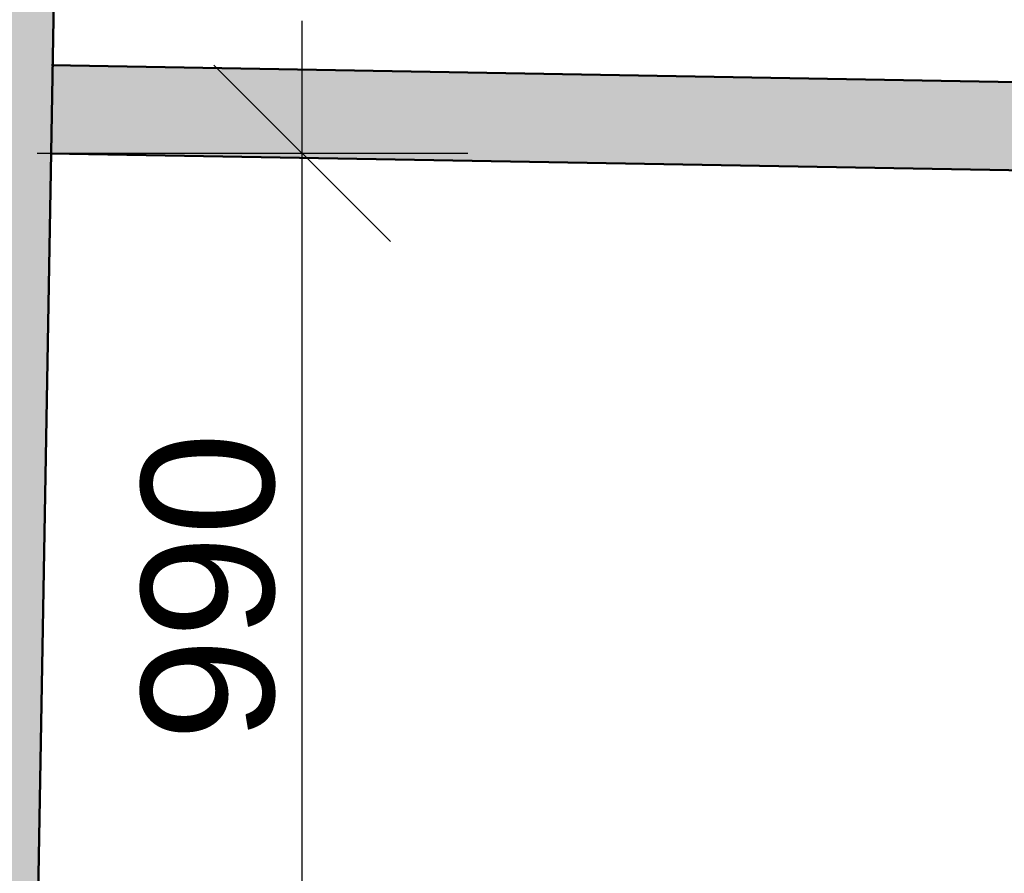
# Model space of a CAD drawing. Header units: millimetres. Extents: x -25972 to 4435, y -2839 to 20217.
# Tile 13 of 110: x -20086 to -18972, y 2759 to 3726. Entities that reach past the tile are written whole.
import ezdxf

# ---------------------------------------------------------------- set-up
doc = ezdxf.new("R2010")
doc.units = ezdxf.units.MM
doc.header["$MEASUREMENT"] = 0
for name, color, linetype in [('7._POHLED ZÁPADNÍ_2_Konstrukce - nosné', 7, 'Continuous'), ('7._POHLED ZÁPADNÍ_2_Kóty - SP', 7, 'Continuous'), ('7._POHLED ZÁPADNÍ_2_Nové_Kóty - SP', 7, 'Continuous'), ('7._POHLED ZÁPADNÍ_2_Výplně – Řezové', 7, 'Continuous')]:
    doc.layers.add(name, color=color, linetype=linetype)
doc.styles.add('GENEROVANÝ_STYL_2', font='txt')

msp = doc.modelspace()

# ---------------------------------------------------------------- hatches: boundary and pattern name
at = {"layer": '7._POHLED ZÁPADNÍ_2_Výplně – Řezové', "linetype": 'Continuous', "lineweight": 13}
for points in [[(-20428.3, 3427.3), (-20442.9, 2590.7), (-20067.9, 2584.2), (-20046.1, 3834.1), (-20421.1, 3840.7), (-20423.9, 3677.3), (-20423.9, 3427.3)], [(-20050, 3674.2), (-20051.7, 3574.2), (-18402, 3545.2), (-18400.2, 3645.1)]]:
    msp.add_hatch(color=254, dxfattribs=at).paths.add_polyline_path(points)

# ---------------------------------------------------------------- linework, layer by layer
at = {"layer": '7._POHLED ZÁPADNÍ_2_Konstrukce - nosné', "color": 7, "linetype": 'Continuous', "lineweight": 50, "flags": 128}
for points in [[(-20067.9, 2584.2), (-20046.1, 3834.1)], [(-18400.2, 3645.1), (-20050, 3674.2)], [(-20051.7, 3574.2), (-18402, 3545.2)]]:
    msp.add_lwpolyline(points, dxfattribs=at)
at = {"layer": '7._POHLED ZÁPADNÍ_2_Nové_Kóty - SP', "color": 1, "linetype": 'Continuous', "lineweight": 25}
for p, q in [((-19766.4, 3574.2), (-19766.4, 3724.2)), ((-19666.4, 3474.2), (-19866.4, 3674.2)), ((-19578.9, 3574.2), (-20066.4, 3574.2)), ((-19766.4, 2584.2), (-19766.4, 3574.2))]:
    msp.add_line(p, q, dxfattribs=at)

# ---------------------------------------------------------------- texts
at = {"layer": '7._POHLED ZÁPADNÍ_2_Kóty - SP', "color": 1, "linetype": 'Continuous', "lineweight": 25, "insert": (-19796.4, 2908.5), "char_height": 150, "width": 341.487, "attachment_point": 7, "rotation": 90, "style": 'GENEROVANÝ_STYL_2'}
msp.add_mtext('\\A1;{\\pql;\\fArial|b0|i0|c0|p38;990}', dxfattribs=at)

doc.saveas('drawing.dxf')
